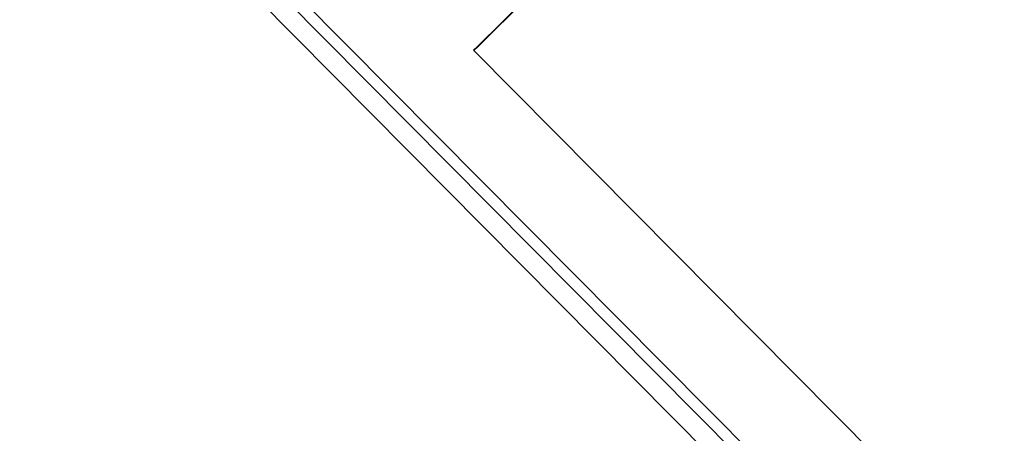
# Model space of a CAD drawing. Header units: millimetres. Extents: x 6161 to 8965, y -9035 to -5431.
# Tile 59 of 256: x 7535.17 to 7543.74, y -7894.33 to -7890.73. Entities that reach past the tile are written whole.
import ezdxf
from ezdxf import colors
from ezdxf.entities.mleader import LeaderData, LeaderLine
from ezdxf.math import Vec2, Vec3

# ---------------------------------------------------------------- set-up
doc = ezdxf.new("R2010")
doc.units = ezdxf.units.MM
doc.layers.add('2d_2_WYMIAROWA', color=8, linetype='Continuous', lineweight=18)
doc.layers.add('MEBLE PKN', color=150, linetype='Continuous', lineweight=20)
doc.layers.add('HMY_NEW', color=10, linetype='Continuous')
doc.styles.add('JACEK_07', font='SIMPLEX.SHX', dxfattribs={"width": 0.7})

# ---------------------------------------------------------------- blocks, each defined once
blk = doc.blocks.new('WYSPA KASOWA')
at = {"layer": '2d_2_WYMIAROWA'}
for p, q in [((-134.4626, 87.1543), (-130.6626, 90.9183)), ((-134.4626, 87.1543), (-130.6608, 90.9164)), ((-134.4606, 87.1523), (-130.6608, 90.9164)), ((-137.7787, 89.217), (-130.2169, 81.5915)), ((-137.909, 89.1108), (-129.1013, 80.2217)), ((-136.9798, 88.5544), (-130.0367, 81.5535)), ((-134.499, 87.1182), (-134.4626, 87.1543)), ((-134.4972, 87.1164), (-134.4626, 87.1543)), ((-134.4972, 87.1164), (-134.4606, 87.1523)), ((-134.4972, 87.1164), (-134.499, 87.1182)), ((-129.6389, 82.2175), (-134.4972, 87.1164))]:
    blk.add_line(p, q, dxfattribs=at)

msp = doc.modelspace()

# ---------------------------------------------------------------- block references
at = {"layer": 'MEBLE PKN'}
msp.add_blockref('WYSPA KASOWA', (7673.6174, -7978.1116), dxfattribs=at)

# ---------------------------------------------------------------- leaders
at = {"layer": 'HMY_NEW', "color": 1, "linetype": 'ByBlock'}
ml = msp.add_multileader_mtext('Standard', dxfattribs=at)
ml.set_content('ŁADOWANIE \\PPAGERÓW', color=1, style='JACEK_07')
ml.set_leader_properties()
ml.build(insert=Vec2(0, 0))
ml.multileader.update_dxf_attribs({"dogleg_length": 11.6008, "arrow_head_size": 8})
ctx = ml.context
ctx.base_point, ctx.char_height, ctx.arrow_head_size, ctx.landing_gap_size, ctx.plane_origin = Vec3(7518.6698, -7837.2626), 5, 8, 1.8, Vec3(7487.3142, -7928.7449)
ctx.attachment_type = 2
notes = []
notes.append((ctx, [(0, (1, 1, 0), (7562.3706, -7837.2626), (-1, 0), 11.6008, [(0, [(7584.0526, -7892.394)], 0, [])])]))
ctx.mtext.insert, ctx.mtext.flow_direction = Vec3(7520.4698, -7834.2626), 5
for ctx, leaders in notes:
    for number, flags, end, landing, length, lines in leaders:
        leader = LeaderData()
        leader.index, (leader.has_last_leader_line, leader.has_dogleg_vector, leader.attachment_direction) = number, flags
        leader.last_leader_point, leader.dogleg_vector, leader.dogleg_length = Vec3(end), Vec3(landing), length
        for number, points, colour, breaks in lines:
            line = LeaderLine()
            line.index, line.vertices, line.color, line.breaks = number, Vec3.list(points), colors.encode_raw_color(colour), breaks
            leader.lines.append(line)
        ctx.leaders.append(leader)

doc.saveas('drawing.dxf')
